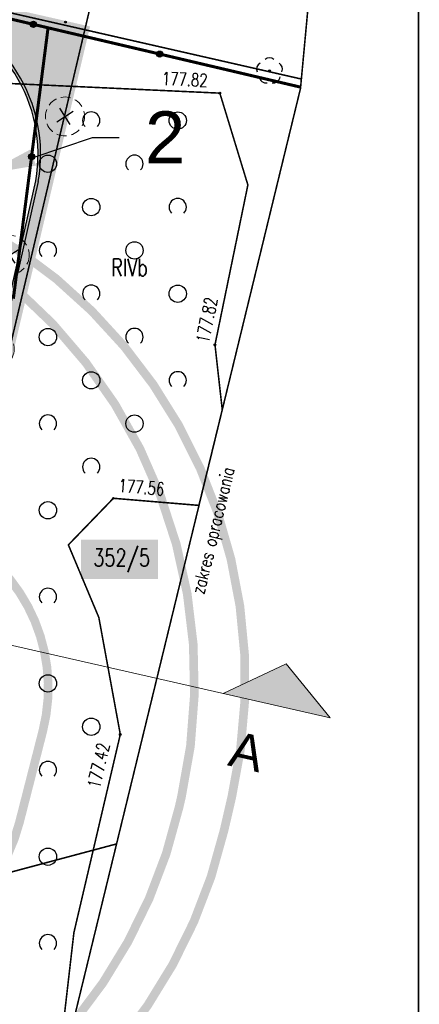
# Model space of a CAD drawing. Header units: metres. Extents: x 964 to 7125, y -212 to 9570.
# Tile 150 of 185: x 2364 to 2387, y 213 to 270. Entities that reach past the tile are written whole.
import ezdxf
from ezdxf import colors
from ezdxf.entities.mleader import LeaderData, LeaderLine
from ezdxf.enums import TextEntityAlignment as Align
from ezdxf.math import Vec2, Vec3

# ---------------------------------------------------------------- set-up
doc = ezdxf.new("R2010")
doc.units = ezdxf.units.M
for name, pattern in [('1', [1.5, 1, -0.5]), ('1081', [1.5, 1, -0.5]), ('2217', [2, 1.5, -0.5]), ('3901', [0]), ('CENTER2', [1.125, 0.75, -0.125, 0.125, -0.125]), ('CIĄGłA', [0]), ('DASH', [0.75, 0.5, -0.25]), ('DASHED', [0.75, 0.5, -0.25]), ('HIDDEN', [0.375, 0.25, -0.125])]:
    doc.linetypes.add(name, pattern=pattern)
for name, color, linetype in [('0S', 7, 'Continuous'), ('Dzialki', 7, 'Continuous'), ('Kontury', 7, 'Continuous'), ('Numery_dzialek', 7, 'Continuous'), ('Numery_konturow', 7, 'Continuous'), ('OT_Rzedna', 7, 'Continuous'), ('OT_ZagospodarowanieTerenu', 7, 'Continuous'), ('OTO_L_0', 7, 'Continuous'), ('siatka_kwadratow', 7, 'Continuous'), ('zakres_poprawny', 7, 'Continuous'), ('ZP_strefy oddziaływania', 8, 'HIDDEN')]:
    doc.layers.add(name, color=color, linetype=linetype)
for name, color, linetype, lineweight in [('AGP1_granica_opracow', 7, 'Continuous', 15), ('AGP1_HATCH', 7, 'Continuous', 5), ('AGP1_KRAWEZNIKI NOWE', 7, 'Continuous', 30), ('AGP1_OPISY', 7, 'Continuous', 13), ('AGP1_ZIELEN', 1, 'Continuous', 15), ('LINIE PRZEKROJOWE', 7, 'Continuous', 9), ('PODKŁAD MAPA', 7, 'Continuous', 9)]:
    doc.layers.add(name, color=color, linetype=linetype, lineweight=lineweight)
doc.styles.add('ARIAL', font='arial.ttf')
doc.styles.get("Standard").update_dxf_attribs({"font": 'arial.ttf'})
doc.styles.add('STYL_ARIAL', font='simplex', dxfattribs={"width": 0.75, "oblique": 0.1})

# ---------------------------------------------------------------- blocks, each defined once
blk = doc.blocks.new('drzewo_liściaste_symbol')
at = {"layer": 'AGP1_ZIELEN', "color": 11, "lineweight": 30, "true_color": 0xf27172, "transparency": 33554559}
for p, q in [((0.5303300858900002, -0.5303300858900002), (-0.5303300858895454, 0.5303300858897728)), ((-0.5303300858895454, -0.5303300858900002), (0.5303300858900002, 0.5303300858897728))]:
    blk.add_line(p, q, dxfattribs=at)
at = {"layer": 'AGP1_ZIELEN', "color": 252, "linetype": 'DASHED', "lineweight": 5, "ltscale": 1.5, "true_color": 0x939598}
blk.add_circle((0, 0), 1.5, dxfattribs=at)
blk = doc.blocks.new('DRZEWA DO WYCINKI 20240606')
at = {"layer": 'AGP1_ZIELEN', "lineweight": 9, "xscale": 0.75, "yscale": 0.75, "zscale": 0.75, "rotation": 347.6011741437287}
for p in [(2234.906728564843, 233.3376599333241), (2235.753952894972, 232.9139969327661), (2244.827681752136, 233.3627726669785), (2249.182555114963, 228.7359802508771), (2239.919667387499, 227.9716686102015), (2240.957524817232, 228.2470444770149), (2240.269466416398, 227.6620296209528), (2237.021180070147, 226.9594460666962), (2237.415612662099, 224.7949159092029), (2241.257403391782, 223.7316503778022), (2245.994102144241, 220.7411330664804), (2225.486962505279, 217.9634308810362), (2242.022579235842, 216.2252636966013), (2234.26391375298, 215.5652842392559), (2245.12039252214, 215.2985834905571), (2233.750729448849, 215.0622161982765), (2239.560209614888, 214.86327916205), (2233.406573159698, 214.3023272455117), (2236.382991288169, 213.9495073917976), (2237.415612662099, 213.6732101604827), (2238.401007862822, 213.5242391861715), (2240.275109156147, 213.2343752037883), (2244.908561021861, 213.1010159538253), (2239.798526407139, 212.4126017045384), (2241.254759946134, 212.6244332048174), (2242.399321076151, 212.1906208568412), (2243.622118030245, 211.8786256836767), (2234.681374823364, 210.4202748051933), (2243.928910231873, 210.6121610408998), (2222.965623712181, 209.7589889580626), (2238.508067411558, 210.0999603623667), (2243.209943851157, 209.1845148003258), (2240.838061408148, 208.6702121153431), (2242.923129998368, 208.6626198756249), (2221.91251563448, 207.5182112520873), (2233.927586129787, 207.3604669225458), (2238.759601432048, 207.3645328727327), (2222.095777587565, 206.7200431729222), (2237.210694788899, 206.70992690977), (2242.423264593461, 207.075451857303), (2233.961544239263, 206.4203180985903), (2239.03762074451, 206.3127492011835), (2240.229052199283, 206.6172538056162), (2233.696792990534, 205.6795600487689), (2242.135383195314, 205.6518038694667), (2233.464220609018, 204.6976547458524), (2239.262669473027, 204.7374081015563), (2221.759856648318, 204.3005787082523), (2226.461072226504, 203.4268182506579), (2233.009802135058, 203.6543770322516), (2239.739201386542, 203.4400354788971), (2233.055401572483, 202.7923073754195), (2240.123111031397, 203.1106214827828), (2241.248354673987, 201.4807847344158), (2220.426136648, 200.3207187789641), (2222.833705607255, 199.959347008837), (2232.312440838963, 200.0122667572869), (2238.49296927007, 200.1531319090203), (2220.502898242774, 199.7011866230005), (2223.369715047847, 199.0583209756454), (2232.047689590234, 198.764190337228), (2223.449120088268, 198.5247185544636), (2223.005834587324, 197.8005492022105), (2231.809372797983, 197.4562912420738), (2231.968233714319, 196.7556433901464), (2231.054770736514, 196.2658434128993), (2240.89779311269, 196.0961367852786), (2240.348159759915, 195.5897136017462), (2230.776802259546, 194.8228271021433), (2230.620737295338, 193.7341561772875), (2230.848429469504, 194.1554166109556), (2230.520133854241, 193.2717853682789), (2230.18400957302, 192.5417626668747)]:
    blk.add_blockref('drzewo_liściaste_symbol', p, dxfattribs=at)
blk = doc.blocks.new('OTZL')
at = {"color": 0}
blk.add_circle((0, 0), 0.05, dxfattribs=at)
for centre, radius, start, end in [((0, 0.35), 0.4, 50.114, 129.886), ((-0.35, 0.1), 0.4, 119.84816, 203.51949), ((0.35, 0.1), 0.4, 336.88451, 60.15184), ((-0.2, -0.3), 0.4, 187.477, 278.47884), ((0.2, -0.275), 0.425, 262.6459300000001, 349.62892)]:
    blk.add_arc(centre, radius, start, end, dxfattribs=at)
blk = doc.blocks.new('OTZK2')
at = {"color": 0}
blk.add_arc((0.5, 0.5), 0.5, 315, 225, dxfattribs=at)
blk = doc.blocks.new('OTZK1')
at = {"color": 0}
blk.add_circle((0.5, 0.5), 0.5, dxfattribs=at)
blk = doc.blocks.new('OTRN')
at = {"color": 0}
blk.add_circle((0, 0), 0.05, dxfattribs=at)
blk = doc.blocks.new('RTPW02')
at = {"color": 0}
blk.add_circle((0, 0), 0.05, dxfattribs=at)
blk = doc.blocks.new('MDCP 20240606')
at = {"layer": 'Dzialki', "color": 251, "true_color": 0x636466, "const_width": 0.09}
for points in [[(6592067.7127, 5738000.0146), (6592064.28, 5737985.46)], [(6592064.28, 5737985.46), (6592011.58, 5737997.44)], [(6592064.28, 5737985.46), (6592058.62, 5737961.47)], [(6592064.28, 5737985.46), (6592076.7906, 5737982.614)]]:
    blk.add_lwpolyline(points, dxfattribs=at)
at = {"layer": 'Kontury', "color": 251, "linetype": '2217', "true_color": 0x636466, "const_width": 0.09}
blk.add_lwpolyline([(6592052.34, 5737934.78), (6592066.114, 5737938.4566)], dxfattribs=at)
at = {"layer": 'OT_ZagospodarowanieTerenu', "color": 251, "linetype": '1081', "true_color": 0x636466, "const_width": 0.09}
blk.add_lwpolyline([(6592073.7, 5737976.5), (6592072.08, 5737981.8), (6592052.48, 5737982.7), (6592038.83, 5737971.26), (6592034.15, 5737950.72), (6592037.44, 5737948.76), (6592037.82, 5737943.52), (6592053.99, 5737937.59), (6592051.48, 5737922.7), (6592058.84, 5737922.22), (6592062.72, 5737925.29), (6592063.65, 5737933.34), (6592066.33, 5737944.78), (6592065.09, 5737951.53), (6592063.33, 5737955.72), (6592065.93, 5737958.41), (6592070.87, 5737958), (6592072.22, 5737963.52), (6592071.8, 5737967.27), (6592073.7, 5737976.5)], dxfattribs=at)
at = {"layer": 'OTO_L_0', "color": 251, "linetype": '3901', "true_color": 0x636466, "const_width": 0.175}
for points in [[(6592062.1566, 5737985.5715), (6592054.8558, 5737987.2887)], [(6592062.1566, 5737985.5715), (6592061.2033, 5737978.1323)], [(6592069.0333, 5737983.9565), (6592062.1566, 5737985.5715)], [(6592075.91, 5737982.3416), (6592069.0333, 5737983.9565)], [(6592076.747, 5737982.145), (6592075.91, 5737982.3416)], [(6592061.2033, 5737978.1323), (6592060.678, 5737974.0325)], [(6592060.678, 5737974.0325), (6592060.1527, 5737969.9328)]]:
    blk.add_lwpolyline(points, dxfattribs=at)
at = {"layer": 'OTO_L_0', "color": 251, "true_color": 0x636466}
for centre, radius in [((6592061.3073, 5737985.7712), 0.175), ((6592061.3073, 5737985.7712), 0.1575), ((6592061.3073, 5737985.7712), 0.14), ((6592061.3073, 5737985.7712), 0.1225), ((6592061.3073, 5737985.7712), 0.105), ((6592061.3073, 5737985.7712), 0.0875), ((6592061.3073, 5737985.7712), 0.07), ((6592061.3073, 5737985.7712), 0.0525), ((6592061.3073, 5737985.7712), 0.035), ((6592068.6086, 5737984.0562), 0.175), ((6592068.6086, 5737984.0562), 0.1575), ((6592068.6086, 5737984.0562), 0.14), ((6592068.6086, 5737984.0562), 0.1225), ((6592068.6086, 5737984.0562), 0.105), ((6592068.6086, 5737984.0562), 0.0875), ((6592068.6086, 5737984.0562), 0.07), ((6592068.6086, 5737984.0562), 0.0525), ((6592068.6086, 5737984.0562), 0.035), ((6592061.2033, 5737978.1323), 0.175), ((6592061.2033, 5737978.1323), 0.1575), ((6592061.2033, 5737978.1323), 0.14), ((6592061.2033, 5737978.1323), 0.1225), ((6592061.2033, 5737978.1323), 0.105), ((6592061.2033, 5737978.1323), 0.0875), ((6592061.2033, 5737978.1323), 0.07), ((6592061.2033, 5737978.1323), 0.0525), ((6592061.2033, 5737978.1323), 0.035)]:
    blk.add_circle(centre, radius, dxfattribs=at)
at = {"layer": 'siatka_kwadratow', "color": 7, "const_width": 0.09}
blk.add_lwpolyline([(6592083.56, 5737853.3595), (6592083.56, 5738063.3595)], dxfattribs=at)
at = {"layer": 'zakres_poprawny', "color": 251, "linetype": '1', "true_color": 0x636466, "const_width": 0.09}
blk.add_lwpolyline([(6592058.8365, 5737922.2224), (6592062.95, 5737925.47), (6592076.74, 5737982.07), (6592077.79, 5737993.35), (6592067.13, 5738000.4), (6592016.74, 5738013.09), (6592007.01, 5738024.5), (6591998.3993, 5738028.4013)], dxfattribs=at)
at = {"layer": 'OT_Rzedna', "color": 251, "true_color": 0x636466}
for name, p in [('OTRN', (6592063.16, 5737985.9)), ('RTPW02', (6592072.078, 5737981.798)), ('RTPW02', (6592071.796, 5737967.273)), ('RTPW02', (6592065.93, 5737958.406)), ('RTPW02', (6592066.327, 5737944.775))]:
    blk.add_blockref(name, p, dxfattribs=at)
at = {"layer": 'OT_ZagospodarowanieTerenu', "color": 251, "true_color": 0x636466}
for name, p in [('OTZL', (6592074.95, 5737983.09)), ('OTZK2', (6592064.15, 5737979.72)), ('OTZK1', (6592069.15, 5737979.72)), ('OTZK1', (6592061.65, 5737977.22)), ('OTZK2', (6592066.65, 5737977.22)), ('OTZK1', (6592064.15, 5737974.72)), ('OTZK2', (6592069.15, 5737974.72)), ('OTZK2', (6592061.65, 5737972.22)), ('OTZK1', (6592066.65, 5737972.22)), ('OTZK2', (6592064.15, 5737969.72)), ('OTZK1', (6592069.15, 5737969.72)), ('OTZK1', (6592061.65, 5737967.22)), ('OTZK2', (6592066.65, 5737967.22)), ('OTZK1', (6592064.15, 5737964.72)), ('OTZK2', (6592069.15, 5737964.72)), ('OTZK2', (6592061.65, 5737962.22)), ('OTZK1', (6592066.65, 5737962.22)), ('OTZK2', (6592064.15, 5737959.72)), ('OTZK1', (6592061.65, 5737957.22)), ('OTZK2', (6592061.65, 5737952.22)), ('OTZK1', (6592061.65, 5737947.22)), ('OTZK1', (6592064.15, 5737944.72)), ('OTZK2', (6592061.65, 5737942.22)), ('OTZK1', (6592061.65, 5737937.22)), ('OTZK2', (6592061.65, 5737932.22))]:
    blk.add_blockref(name, p, dxfattribs=at)
at = {"layer": 'Numery_dzialek', "color": 251, "true_color": 0x636466, "style": 'STYL_ARIAL', "width": 0.75}
blk.add_text('352/5', height=1, dxfattribs=at).set_placement((6592066.4081, 5737954.9829), align=Align.MIDDLE_CENTER)
at = {"layer": 'Numery_konturow', "color": 251, "true_color": 0x636466, "style": 'STYL_ARIAL', "width": 0.75}
blk.add_text('RIVb', height=1, dxfattribs=at).set_placement((6592065.8041, 5737972.2368), align=Align.TOP_LEFT)
at = {"layer": 'OT_Rzedna', "color": 251, "true_color": 0x636466, "style": 'STYL_ARIAL', "width": 0.75}
for s, rotation, p in [('177.82', 357.3709, (6592068.7453, 5737983.0294)), ('177.82', 78.36809999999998, (6592070.6949, 5737967.4774)), ('177.56', 355.2556, (6592066.2596, 5737959.5278)), ('177.42', 76.8153, (6592064.4119, 5737941.7749))]:
    blk.add_text(s, height=0.75, rotation=rotation, dxfattribs=at).set_placement(p, align=Align.TOP_LEFT)
at = {"layer": 'zakres_poprawny', "color": 251, "true_color": 0x636466, "style": 'STYL_ARIAL', "width": 0.75}
blk.add_text('zakres opracowania', height=0.75, rotation=76.3073, dxfattribs=at).set_placement((6592071.3854, 5737952.7739), align=Align.BOTTOM_LEFT)
blk = doc.blocks.new('PRZEKRÓJ TERENU OPIS PZT')
at = {"true_color": 0x636466}
h = blk.add_hatch(color=251, dxfattribs=at)
h.dxf.hatch_style = 1
h.paths.add_polyline_path([(2754.114979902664, -69.64292306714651), (2751.638711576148, -66.4646993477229), (2751.621480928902, -72.80764638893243)])
at = {"color": 251, "true_color": 0x636466}
for points in [[(2751.913770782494, 34.79011449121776), (2751.621480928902, -72.80764638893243)], [(2751.638711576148, -66.4646993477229), (2754.114979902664, -69.64292306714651)], [(2751.621480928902, -72.80764638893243), (2754.114979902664, -69.64292306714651)]]:
    blk.add_lwpolyline(points, dxfattribs=at)
at = {"layer": 'AGP1_OPISY', "color": 251, "linetype": 'Continuous', "lineweight": 40, "true_color": 0x636466, "insert": (2749.698028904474, -67.58742748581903), "char_height": 2.051999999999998, "attachment_point": 1, "rotation": 269.8443561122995, "style": 'ARIAL', "bg_fill": 3, "box_fill_scale": 1.5, "bg_fill_color": 256, "bg_fill_transparency": 0}
blk.add_mtext('A', dxfattribs=at)

msp = doc.modelspace()

# ---------------------------------------------------------------- hatches: boundary and pattern name
at = {"layer": 'AGP1_HATCH', "transparency": 33554625}
h = msp.add_hatch(dxfattribs=at)
h.set_pattern_fill('GRASS', color=64, scale=0.02)
h.set_pattern_definition([(90, (0, 0), (-0.3592102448, 0.3592102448), [0.09525, -0.6231704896]), (45, (0, 0), (-0.3592102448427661, 0.3592102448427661), [0.09525, -0.41275]), (135, (0, 0), (-0.3592102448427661, -0.3592102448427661), [0.09525, -0.41275])])
edge = h.paths.add_edge_path()
edge.add_line((2315.150836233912, 281.1750997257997), (2314.856551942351, 280.103738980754))
edge.add_arc((2352.342238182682, 442.3996465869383), 166.5687194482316, 256.9943948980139, 258.1500133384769)
edge.add_line((2318.137356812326, 279.3807385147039), (2318.417150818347, 279.3204852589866))
edge.add_line((2318.417150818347, 279.3204852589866), (2318.535039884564, 279.8679188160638))
edge.add_line((2318.535039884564, 279.8679188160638), (2320.157837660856, 279.5184515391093))
edge.add_line((2320.157837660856, 279.5184515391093), (2320.039948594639, 278.9710179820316))
edge.add_line((2320.039948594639, 278.9710179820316), (2330.588219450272, 276.6994623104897))
edge.add_line((2330.588219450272, 276.6994623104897), (2331.619351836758, 277.4314030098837))
edge.add_line((2331.619351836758, 277.4314030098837), (2315.150836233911, 281.1750997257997))
edge = h.paths.add_edge_path()
edge.add_line((2331.619351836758, 277.4314030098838), (2330.588219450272, 276.6994623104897))
edge.add_line((2330.588219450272, 276.6994623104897), (2358.796247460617, 270.6249021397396))
edge.add_arc((2356.301108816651, 261.9819229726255), 8.995932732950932, -9.899978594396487, 73.89711847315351, ccw=False)
edge.add_line((2365.163086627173, 260.4352636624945), (2358.403775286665, 230.8202579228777))
edge.add_line((2358.403775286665, 230.8202579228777), (2357.767941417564, 230.9653696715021))
edge.add_line((2357.767941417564, 230.9653696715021), (2356.388755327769, 224.9226379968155))
edge.add_line((2356.388755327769, 224.9226379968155), (2352.156792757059, 225.8885363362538))
edge.add_line((2352.156792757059, 225.8885363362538), (2353.531503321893, 231.9116583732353))
edge.add_line((2353.531503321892, 231.9116583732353), (2350.146303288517, 230.9890328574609))
edge.add_line((2350.146303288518, 230.9890328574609), (2346.349036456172, 231.8557167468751))
edge.add_line((2346.349036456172, 231.8557167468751), (2345.938102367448, 230.055260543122))
edge.add_line((2345.938102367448, 230.055260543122), (2341.217741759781, 231.1293036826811))
edge.add_line((2341.217741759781, 231.1293036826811), (2341.629397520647, 232.9329218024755))
edge.add_line((2341.629397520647, 232.9329218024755), (2335.556457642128, 234.3190027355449))
edge.add_line((2335.556457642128, 234.3190027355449), (2333.821674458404, 235.4907377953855))
edge.add_arc((2333.32198439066, 234.8031445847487), 0.8499850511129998, 53.99321822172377, 167.1431079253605)
edge.add_line((2332.493309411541, 234.9922804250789), (2331.202711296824, 229.3376865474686))
edge.add_line((2331.202711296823, 229.3376865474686), (2327.059263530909, 230.2833823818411))
edge.add_line((2327.059263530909, 230.2833823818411), (2327.426416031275, 231.892015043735))
edge.add_line((2327.426416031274, 231.892015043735), (2308.269704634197, 236.2643211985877))
edge.add_line((2308.269704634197, 236.2643211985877), (2308.269381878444, 236.2643948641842))
edge.add_line((2308.269381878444, 236.2643948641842), (2308.703289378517, 238.1655061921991))
edge.add_line((2308.703289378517, 238.1655061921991), (2304.803255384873, 239.0556455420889))
edge.add_line((2304.803255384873, 239.0556455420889), (2305.515308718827, 242.175417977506))
edge.add_line((2305.515308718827, 242.175417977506), (2310.726066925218, 262.8037986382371))
edge.add_arc((2307.962861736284, 263.5017936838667), 2.849999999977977, 345.8234528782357, 357.692915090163)
edge.add_line((2310.810551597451, 263.3870659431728), (2310.904778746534, 265.7259047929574))
edge.add_line((2310.904778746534, 265.7259047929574), (2302.380836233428, 234.6850997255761))
edge.add_line((2302.380836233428, 234.6850997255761), (2356.790836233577, 222.3150997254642))
edge.add_line((2356.790836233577, 222.3150997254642), (2367.850836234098, 269.1950997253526))
edge.add_line((2367.850836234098, 269.1950997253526), (2331.619351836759, 277.4314030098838))
at = {"layer": 'AGP1_HATCH', "true_color": 0x636466, "transparency": 33554477}
h = msp.add_hatch(color=251, dxfattribs=at)
h.dxf.hatch_style = 1
h.paths.add_polyline_path([(2354.511158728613, 225.8640364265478), (2352.756286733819, 226.2645664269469), (2353.9734530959, 231.5974276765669), (2355.728324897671, 231.1968974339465)], flags=16)
edge = h.paths.add_edge_path()
edge.add_arc((2357.446269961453, 465.5645542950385), 190.2882127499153, 257.0703403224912, 258.0782477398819)
edge.add_line((2318.137356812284, 279.3807385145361), (2358.791946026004, 270.6258284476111))
edge.add_line((2358.791946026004, 270.6258284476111), (2358.797105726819, 270.6246543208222))
edge.add_arc((2356.301108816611, 261.981922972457), 8.99593273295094, -9.899978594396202, 73.8914287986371, ccw=False)
edge.add_line((2365.163086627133, 260.4352636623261), (2358.403775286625, 230.8202579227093))
edge.add_line((2358.403775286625, 230.8202579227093), (2357.767941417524, 230.9653696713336))
edge.add_line((2357.767941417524, 230.9653696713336), (2356.388755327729, 224.9226379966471))
edge.add_line((2356.388755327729, 224.9226379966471), (2352.158497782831, 225.8924517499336))
edge.add_line((2352.158497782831, 225.8924517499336), (2353.537669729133, 231.93512077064))
edge.add_line((2353.537669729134, 231.93512077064), (2353.531503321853, 231.9116583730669))
edge.add_line((2353.531503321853, 231.9116583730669), (2350.146303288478, 230.9890328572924))
edge.add_line((2350.146303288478, 230.9890328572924), (2346.349036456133, 231.8557167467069))
edge.add_line((2346.349036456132, 231.8557167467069), (2345.938102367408, 230.0552605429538))
edge.add_line((2345.938102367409, 230.0552605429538), (2341.217741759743, 231.1293036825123))
edge.add_line((2341.217741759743, 231.1293036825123), (2341.629397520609, 232.9329218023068))
edge.add_line((2341.629397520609, 232.9329218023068), (2335.556457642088, 234.3190027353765))
edge.add_line((2335.556457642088, 234.3190027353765), (2333.821674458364, 235.4907377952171))
edge.add_arc((2333.32198439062, 234.8031445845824), 0.8499850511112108, 53.99321822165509, 167.1431079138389)
edge.add_line((2332.493309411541, 234.9922804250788), (2331.202711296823, 229.3376865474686))
edge.add_line((2331.202711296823, 229.3376865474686), (2327.059263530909, 230.2833823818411))
edge.add_line((2327.059263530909, 230.2833823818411), (2327.426416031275, 231.892015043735))
edge.add_line((2327.426416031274, 231.892015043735), (2308.269704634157, 236.2643211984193))
edge.add_line((2308.269704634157, 236.2643211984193), (2308.269436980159, 236.2646362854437))
edge.add_line((2308.269436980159, 236.2646362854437), (2308.703344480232, 238.1657476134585))
edge.add_line((2308.703344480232, 238.1657476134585), (2304.803255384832, 239.0556455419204))
edge.add_line((2304.803255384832, 239.0556455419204), (2305.515308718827, 242.175417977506))
edge.add_line((2305.515308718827, 242.175417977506), (2310.726066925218, 262.8037986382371))
edge.add_arc((2307.962861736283, 263.5017936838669), 2.849999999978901, 345.8234528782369, 357.6929150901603)
edge.add_line((2310.810551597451, 263.3870659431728), (2310.905258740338, 265.7378188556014))
edge.add_line((2310.905258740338, 265.7378188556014), (2311.0811460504, 266.3773577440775))
edge.add_line((2311.0811460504, 266.3773577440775), (2310.960430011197, 263.3810276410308))
edge.add_arc((2307.962861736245, 263.501793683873), 3.000000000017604, 345.82345287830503, 357.69291509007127, ccw=False)
edge.add_line((2310.871498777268, 262.7670620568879), (2305.661548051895, 242.1420404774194))
edge.add_line((2305.661548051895, 242.1420404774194), (2308.586334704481, 241.4744904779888))
edge.add_arc((2308.361269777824, 240.497337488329), 1.002737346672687, -9.8722114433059, 77.02943066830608, ccw=False)
edge.add_line((2309.349159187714, 240.3254168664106), (2308.449277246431, 236.3771931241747))
edge.add_line((2308.449277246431, 236.3771931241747), (2331.457001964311, 231.1259360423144))
edge.add_line((2331.457001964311, 231.1259360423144), (2332.347070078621, 235.0256579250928))
edge.add_arc((2333.32198439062, 234.8031445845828), 0.9999850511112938, 54.147005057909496, 167.143107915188, ccw=False)
edge.add_line((2333.907683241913, 235.6136548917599), (2335.617176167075, 234.4590017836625))
edge.add_line((2335.617176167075, 234.4590017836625), (2350.143080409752, 231.1436258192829))
edge.add_line((2350.143080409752, 231.1436258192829), (2353.569341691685, 232.0774424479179))
edge.add_line((2353.569341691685, 232.0774424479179), (2358.290913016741, 230.999872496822))
edge.add_line((2358.290913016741, 230.999872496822), (2365.015982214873, 260.4648509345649))
edge.add_arc((2356.301108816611, 261.9819229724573), 8.845932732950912, 350.1249919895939, 433.863969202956)
edge.add_line((2358.759559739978, 270.4793664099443), (2318.047129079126, 279.246415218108))
edge.add_arc((2352.342238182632, 442.3996465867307), 166.7187194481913, 256.9978913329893, 258.1291453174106, ccw=False)
edge.add_line((2314.832707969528, 279.9552974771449), (2314.868391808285, 280.1010047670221))

# ---------------------------------------------------------------- linework, layer by layer
at = {"layer": 'AGP1_granica_opracow', "color": 5, "linetype": 'CENTER2', "lineweight": 9, "ltscale": 5, "const_width": 0.5}
msp.add_lwpolyline([(2367.850836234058, 269.1950997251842), (2315.150836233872, 281.1750997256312), (2302.380836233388, 234.6850997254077), (2356.790836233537, 222.3150997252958), (2367.850836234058, 269.1950997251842)], dxfattribs=at)
at = {"layer": 'AGP1_KRAWEZNIKI NOWE', "color": 18, "linetype": 'CIĄGłA', "true_color": 0x000000}
for p, q in [((2358.290913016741, 230.999872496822), (2365.015982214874, 260.4648509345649)), ((2365.163086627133, 260.4352636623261), (2358.403775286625, 230.8202579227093))]:
    msp.add_line(p, q, dxfattribs=at)
for centre, radius, start, end in [((2356.301108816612, 261.981922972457), 8.99593273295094, 350.1000214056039, 73.8914287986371), ((2356.301108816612, 261.9819229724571), 8.845932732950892, 350.1249919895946, 73.86396920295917)]:
    msp.add_arc(centre, radius, start, end, dxfattribs=at)

# ---------------------------------------------------------------- block references
at = {"layer": '0S', "color": 18, "linetype": 'CIĄGłA', "lineweight": 0, "true_color": 0x000000}
msp.add_blockref('DRZEWA DO WYCINKI 20240606', (117.5241342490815, 35.45353547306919), dxfattribs=at)
at = {"layer": 'PODKŁAD MAPA', "linetype": 'ByBlock'}
msp.add_blockref('MDCP 20240606', (-6589696.429163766, -5737716.264900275), dxfattribs=at)

# ---------------------------------------------------------------- leaders
at = {"layer": 'AGP1_OPISY'}
ml = msp.add_multileader_mtext('Standard', dxfattribs=at)
ml.set_content('ZNAK PODŚWIETLANY\\P"WODA-POWIETRZE-ODKURZACZ"', color=256, style='ARIAL')
ml.set_leader_properties()
ml.build(insert=Vec2(0, 0))
ml.multileader.update_dxf_attribs({"arrow_head_size": 1})
ctx = ml.context
ctx.base_point, ctx.char_height, ctx.arrow_head_size, ctx.landing_gap_size, ctx.plane_origin = Vec3(2363.398482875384, 289.2081840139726), 1, 1, 0.08, Vec3(2418.246115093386, 270.9621453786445)
ctx.text_align_type = 1
notes = []
notes.append((ctx, [(0, (1, 1, 0), (2363.098199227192, 289.2081840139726), (1, 0), 0.3002836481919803, [(0, [(2348.24451085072, 260.057893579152)], 0, [])])]))
ctx.mtext.insert, ctx.mtext.width, ctx.mtext.defined_height, ctx.mtext.alignment, ctx.mtext.flow_direction = Vec3(2375.046013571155, 289.716710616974), 22.31043766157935, 9.297092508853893, 2, 5
for ctx, leaders in notes:
    for number, flags, end, landing, length, lines in leaders:
        leader = LeaderData()
        leader.index, (leader.has_last_leader_line, leader.has_dogleg_vector, leader.attachment_direction) = number, flags
        leader.last_leader_point, leader.dogleg_vector, leader.dogleg_length = Vec3(end), Vec3(landing), length
        for number, points, colour, breaks in lines:
            line = LeaderLine()
            line.index, line.vertices, line.color, line.breaks = number, Vec3.list(points), colors.encode_raw_color(colour), breaks
            leader.lines.append(line)
        ctx.leaders.append(leader)

# ---------------------------------------------------------------- next in the draw order: block references
at = {"layer": 'LINIE PRZEKROJOWE', "color": 18, "linetype": 'CIĄGłA', "lineweight": 5, "true_color": 0x000000, "rotation": 77.33843703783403}
msp.add_blockref('PRZEKRÓJ TERENU OPIS PZT', (1707.851044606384, -2439.27793463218), dxfattribs=at)

# ---------------------------------------------------------------- next in the draw order: hatches: boundary and pattern name
at = {"linetype": 'CIĄGłA', "lineweight": 5, "transparency": 33554534}
h = msp.add_hatch(color=2, dxfattribs=at)
h.dxf.hatch_style = 1
h.paths.add_polyline_path([(2367.624863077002, 239.7610221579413), (2372.083809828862, 239.7610221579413), (2372.083809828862, 237.4786856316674), (2367.624863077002, 237.4786856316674)])

# ---------------------------------------------------------------- next in the draw order: linework, layer by layer
at = {"layer": 'ZP_strefy oddziaływania', "color": 1, "linetype": 'DASH', "lineweight": 9, "ltscale": 5, "transparency": 33554610, "const_width": 0.5, "elevation": -4.109906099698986e-10}
msp.add_lwpolyline([(2346.827268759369, 262.5276971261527), (2353.877021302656, 260.8965364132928, -0.414213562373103), (2376.342161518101, 224.9060171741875), (2375.891315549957, 222.9574951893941, -0.4142135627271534), (2339.900796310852, 200.4923549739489), (2332.85104376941, 202.123515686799, -0.4142135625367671), (2310.385903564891, 238.1140349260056), (2310.836749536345, 240.0625569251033, -0.4142135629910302), (2346.827268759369, 262.5276971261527)], format="xyb", dxfattribs=at)
at = {"layer": 'ZP_strefy oddziaływania', "color": 5, "linetype": 'DASH', "lineweight": 9, "ltscale": 5, "transparency": 33554610, "const_width": 0.5, "elevation": -5.00880708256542e-06}
msp.add_lwpolyline([(2350.866176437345, 260.8568638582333), (2349.306290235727, 261.2128906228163, 0.4142135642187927), (2313.382922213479, 238.6405260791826), (2313.238286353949, 238.0068223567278, 0.4142135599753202), (2335.810650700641, 202.0834545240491), (2337.370536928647, 201.7274277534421, 0.4142135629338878), (2373.293904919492, 224.2997921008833), (2373.438540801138, 224.9334959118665, 0.4142135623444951)], format="xyb", close=True, dxfattribs=at)
at = {"layer": 'ZP_strefy oddziaływania', "color": 30, "linetype": 'DASH', "lineweight": 9, "ltscale": 5, "true_color": 0xf26722, "transparency": 33554610, "const_width": 0.4999999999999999}
msp.add_lwpolyline([(2358.215869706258, 240.8825675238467), (2356.472039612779, 241.3287251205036, 0.4142135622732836), (2344.30544132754, 234.1194334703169), (2342.949617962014, 228.8201275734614, 0.4163333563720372), (2350.229037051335, 216.6358571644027), (2351.976093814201, 216.2023111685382, 0.4120969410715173), (2364.072564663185, 223.4292749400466), (2365.425161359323, 228.7159692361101, 0.4142135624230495)], format="xyb", close=True, dxfattribs=at)

# ---------------------------------------------------------------- next in the draw order: leaders
at = {"layer": 'ZP_strefy oddziaływania', "color": 6, "linetype": 'CIĄGłA', "lineweight": 9, "ltscale": 5, "transparency": 33554687}
ml = msp.add_multileader_mtext('Standard', dxfattribs=at)
ml.set_content('2', color=6)
ml.set_leader_properties()
ml.build(insert=Vec2(0, 0))
ml.multileader.update_dxf_attribs({"arrow_head_size": 3})
ctx = ml.context
ctx.base_point, ctx.char_height, ctx.arrow_head_size, ctx.landing_gap_size, ctx.plane_origin = Vec3(2369.825812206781, 262.982991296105), 3, 3, 1.5, Vec3(2362.032525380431, 260.8501938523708)
notes = []
notes.append((ctx, [(0, (1, 1, 0), (2368.286258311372, 262.982991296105), (1, 0), 1.539553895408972, [(0, [(2362.032525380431, 260.8501938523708)], 0, [])])]))
ctx.mtext.insert, ctx.mtext.flow_direction = Vec3(2371.325812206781, 264.482991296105), 5
for ctx, leaders in notes:
    for number, flags, end, landing, length, lines in leaders:
        leader = LeaderData()
        leader.index, (leader.has_last_leader_line, leader.has_dogleg_vector, leader.attachment_direction) = number, flags
        leader.last_leader_point, leader.dogleg_vector, leader.dogleg_length = Vec3(end), Vec3(landing), length
        for number, points, colour, breaks in lines:
            line = LeaderLine()
            line.index, line.vertices, line.color, line.breaks = number, Vec3.list(points), colors.encode_raw_color(colour), breaks
            leader.lines.append(line)
        ctx.leaders.append(leader)

doc.saveas('drawing.dxf')
